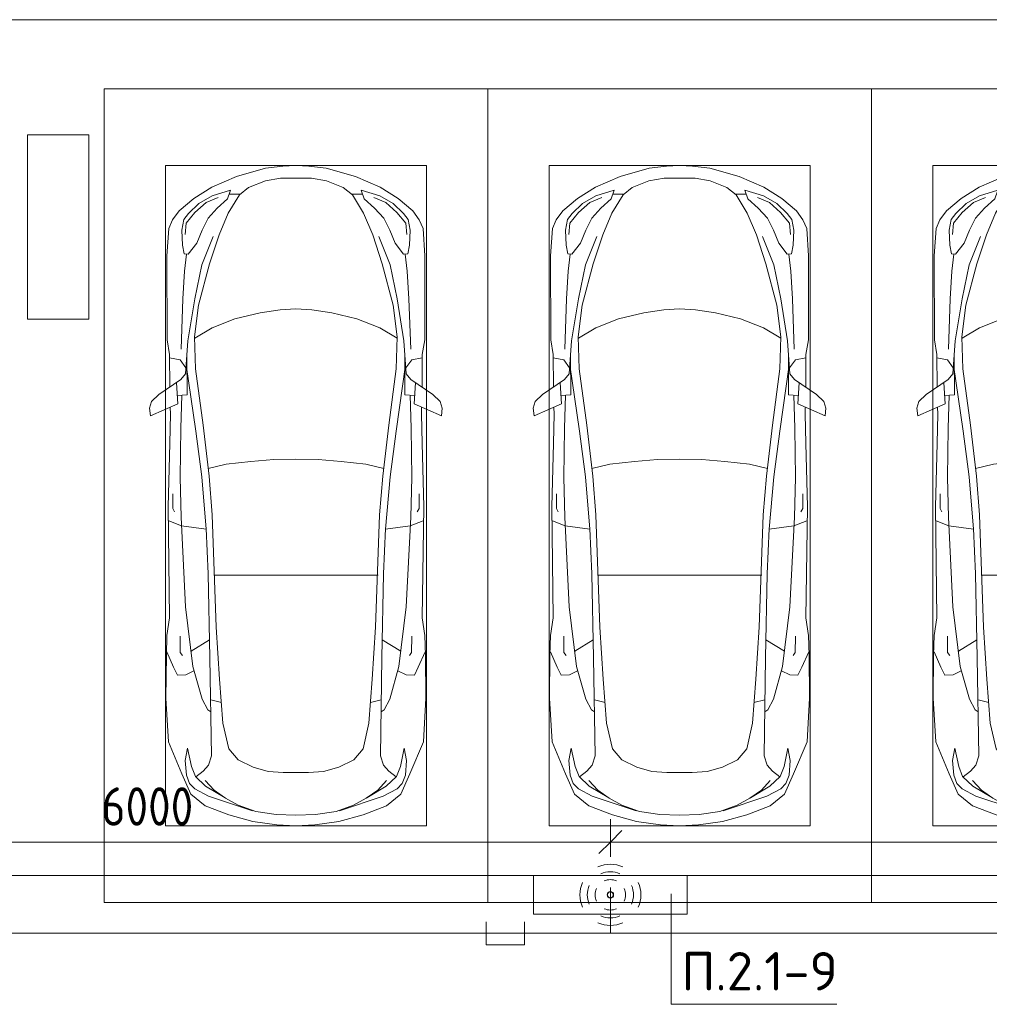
# Model space of a CAD drawing. Header units: millimetres. Extents: x -32229 to 170644, y -13689 to 125138.
# Tile 233 of 256: x 51185 to 57504, y 63687 to 70100. Entities that reach past the tile are written whole.
import ezdxf

# ---------------------------------------------------------------- set-up
doc = ezdxf.new("R2010")
doc.units = ezdxf.units.MM
for name, color, linetype, lineweight in [('A-ANNO-DIMS', 7, 'Continuous', 9), ('A-ANNO-DIMS-200', 7, 'Continuous', 9), ('A-ANNO-NOTE', 7, 'Continuous', 18), ('A-DETL-GENF', 7, 'Continuous', 18), ('A-DETL-THIN', 7, 'Continuous', 9), ('A-FLOR', 7, 'Continuous', 18), ('A-GENM', 7, 'Continuous', 18), ('C-PRKG', 7, 'Continuous', 18), ('G-ANNO-TEXT', 7, 'Continuous', 9), ('S-COLS', 7, 'Continuous', 18)]:
    doc.layers.add(name, color=color, linetype=linetype, lineweight=lineweight)
doc.layers.add('A-DETL', color=7, linetype='Continuous', lineweight=9, true_color=0x00a600)
doc.styles.add('GOST Common_6', font='GOST_Common.ttf', dxfattribs={"width": 0.9, "height": 250})
doc.styles.add('ISOCPEUR', font='isocpeur.ttf', dxfattribs={"height": 250})
doc.dimstyles.new('ГОСТ_2_5_мм2', dxfattribs={"dimscale": 304.8, "dimtxt": 251.428749, "dimasz": 0.492126, "dimexe": 0.492126, "dimexo": 0.656168, "dimgap": 0.098425, "dimtad": 1, "dimdec": 0, "dimdsep": 46, "dimtxsty": 'GOST Common_6', "dimblk1": 'OBLIQUE', "dimblk2": 'OBLIQUE', "dimsah": 1, "dimcen": 0.09, "dimazin": 2, "dimtfac": 1, "dimtdec": 4, "dimtix": 1, "dimtmove": 0, "dimatfit": 3, "dimfxl": 1, "dimtvp": 1, "dimtolj": 1, "dimtzin": 0, "dimarcsym": 2})

# ---------------------------------------------------------------- blocks, each defined once
blk = doc.blocks.new('АР_Машиноместо - 5300x2500_С-V13--01 ЭО')
at = {"layer": 'A-DETL-GENF', "color": 253, "lineweight": 13, "true_color": 0xaaaaaa}
for p, q in [((1165.1, -503.1), (1052.6, -517.5)), ((1250, -500), (1165.1, -503.1)), ((1250, -500), (1334.9, -503.1)), ((1334.9, -503.1), (1447.4, -517.5)), ((861.8, -571.6), (701.8, -640.4)), ((1052.6, -517.5), (861.8, -571.6)), ((1447.4, -517.5), (1638.2, -571.6)), ((1638.2, -571.6), (1798.2, -640.4)), ((701.8, -640.4), (584.4, -714.6)), ((1050.7, -599.4), (941.4, -642.2)), ((1148.8, -583), (1050.7, -599.4)), ((1250, -581.6), (1148.8, -583)), ((1250, -581.6), (1351.2, -583)), ((1351.2, -583), (1449.3, -599.4)), ((1449.3, -599.4), (1558.6, -642.2)), ((1798.2, -640.4), (1915.6, -714.6)), ((703.5, -696.4), (616.5, -746.4)), ((824.6, -660.9), (703.5, -696.4)), ((804.5, -715.7), (824.6, -660.9)), ((881.5, -691.6), (809.1, -809.4)), ((888.4, -685.9), (815.2, -686.6)), ((941.4, -642.2), (881.5, -691.6)), ((1558.6, -642.2), (1618.5, -691.6)), ((1611.6, -685.9), (1684.8, -686.6)), ((1618.5, -691.6), (1690.9, -809.4)), ((1695.5, -715.7), (1675.4, -660.9)), ((1675.4, -660.9), (1796.5, -696.4)), ((1796.5, -696.4), (1883.5, -746.4)), ((584.4, -714.6), (489, -795.6)), ((616.5, -746.4), (550, -812.3)), ((737.5, -778.3), (804.5, -715.7)), ((1762.5, -778.3), (1695.5, -715.7)), ((1883.5, -746.4), (1950, -812.3)), ((1915.6, -714.6), (2011, -795.6)), ((489, -795.6), (445.9, -853.1)), ((550, -812.3), (519.1, -851.5)), ((677.4, -843.7), (737.5, -778.3)), ((809.1, -809.4), (749.2, -950.3)), ((1690.9, -809.4), (1750.8, -950.3)), ((1822.6, -843.7), (1762.5, -778.3)), ((1950, -812.3), (1980.9, -851.5)), ((2011, -795.6), (2054.1, -853.1)), ((445.9, -853.1), (420.9, -910.7)), ((519.1, -851.5), (505.7, -920)), ((639.1, -920), (677.4, -843.7)), ((1860.9, -920), (1822.6, -843.7)), ((1980.9, -851.5), (1994.3, -920)), ((2054.1, -853.1), (2079.1, -910.7)), ((420.9, -910.7), (409.5, -1087)), ((505.7, -920), (510.2, -1018.7)), ((603.4, -1004.8), (639.1, -920)), ((749.2, -950.3), (687.4, -1141)), ((1750.8, -950.3), (1812.6, -1141)), ((1896.6, -1004.8), (1860.9, -920)), ((1994.3, -920), (1989.8, -1018.7)), ((2079.1, -910.7), (2090.5, -1087)), ((510.2, -1018.7), (521.5, -1074.5)), ((548.5, -1076.2), (603.4, -1004.8)), ((1951.5, -1076.2), (1896.6, -1004.8)), ((1989.8, -1018.7), (1978.5, -1074.5)), ((409.5, -1087), (410.6, -1634.2)), ((521.5, -1074.5), (548.5, -1076.2)), ((1978.5, -1074.5), (1951.5, -1076.2)), ((2090.5, -1087), (2089.4, -1634.2)), ((687.4, -1141), (615.4, -1410.3)), ((1812.6, -1141), (1884.6, -1410.3)), ((615.4, -1410.3), (589.4, -1615.5)), ((1884.6, -1410.3), (1910.6, -1615.5)), ((852.8, -1499), (1016.6, -1459.9)), ((1016.6, -1459.9), (1146.9, -1439.4)), ((1146.9, -1439.4), (1250, -1434.1)), ((1353.1, -1439.4), (1250, -1434.1)), ((1483.4, -1459.9), (1353.1, -1439.4)), ((1647.2, -1499), (1483.4, -1459.9)), ((703.6, -1557.1), (852.8, -1499)), ((1796.4, -1557.1), (1647.2, -1499)), ((590.4, -1624.3), (703.6, -1557.1)), ((1909.6, -1624.3), (1796.4, -1557.1)), ((410.6, -1634.2), (426.5, -1730.9)), ((546.5, -1642.6), (530.6, -1857.6)), ((589.4, -1615.5), (595.8, -1824.8)), ((1910.6, -1615.5), (1904.2, -1824.8)), ((1953.5, -1642.6), (1969.4, -1857.6)), ((2089.4, -1634.2), (2073.5, -1730.9)), ((426.5, -1730.9), (427.5, -1943)), ((2073.5, -1730.9), (2072.5, -1943)), ((495, -1765.3), (426.6, -1753.4)), ((533.6, -1816.8), (495, -1765.3)), ((540.9, -1993.7), (539.8, -1733.1)), ((1959.1, -1993.7), (1960.2, -1733.1)), ((1966.4, -1816.8), (2005, -1765.3)), ((2005, -1765.3), (2073.4, -1753.4)), ((530.6, -1857.6), (500.6, -1894.5)), ((597, -2231), (535, -1798.3)), ((595.8, -1824.8), (644.6, -2191.8)), ((1904.2, -1824.8), (1855.4, -2191.8)), ((1903, -2231), (1965, -1798.3)), ((1969.4, -1857.6), (1999.4, -1894.5)), ((500.6, -1894.5), (357.8, -1990.1)), ((479.9, -2052.9), (471, -1914.3)), ((1999.4, -1894.5), (2142.2, -1990.1)), ((2020.1, -2052.9), (2029, -1914.3)), ((309.5, -2036.1), (296.8, -2079.9)), ((357.8, -1990.1), (309.5, -2036.1)), ((540.9, -1993.7), (476.3, -1997.9)), ((505.9, -1996), (500, -2210.1)), ((1959.1, -1993.7), (2023.7, -1997.9)), ((1994.1, -1996), (2000, -2210.1)), ((2142.2, -1990.1), (2190.5, -2036.1)), ((2190.5, -2036.1), (2203.2, -2079.9)), ((296.8, -2079.9), (301.4, -2130.5)), ((301.4, -2130.5), (479.9, -2052.9)), ((432.3, -2119.9), (430.7, -2073.9)), ((2198.6, -2130.5), (2020.1, -2052.9)), ((2067.7, -2119.9), (2069.3, -2073.9)), ((2203.2, -2079.9), (2198.6, -2130.5)), ((428.2, -2308.5), (432.3, -2119.9)), ((2071.8, -2308.5), (2067.7, -2119.9)), ((500, -2210.1), (495.7, -2532.3)), ((636.6, -2526.5), (597, -2231)), ((644.6, -2191.8), (684.2, -2522.3)), ((1855.4, -2191.8), (1815.8, -2522.3)), ((1863.4, -2526.5), (1903, -2231)), ((2000, -2210.1), (2004.3, -2532.3)), ((417.5, -2723), (428.2, -2308.5)), ((2082.5, -2723), (2071.8, -2308.5)), ((495.7, -2532.3), (501.4, -2789.7)), ((636.6, -2526.5), (665.8, -2867.4)), ((684.2, -2522.3), (704.9, -2775.5)), ((1815.8, -2522.3), (1795.1, -2775.5)), ((1863.4, -2526.5), (1834.2, -2867.4)), ((2004.3, -2532.3), (1998.6, -2789.7)), ((447.8, -2638.7), (447.8, -2733.7)), ((2052.2, -2638.7), (2052.2, -2733.7)), ((426.5, -3446.8), (417.5, -2723)), ((447.8, -2733.7), (459.7, -2756.2)), ((2052.2, -2733.7), (2040.3, -2756.2)), ((2073.5, -3446.8), (2082.5, -2723)), ((505.1, -2846.9), (420.9, -2813.3)), ((501.4, -2789.7), (530.9, -3374.8)), ((704.9, -2775.5), (731.2, -3507.6)), ((1795.1, -2775.5), (1768.8, -3507.6)), ((1998.6, -2789.7), (1969.1, -3374.8)), ((1994.9, -2846.9), (2079.1, -2813.3)), ((665.8, -2867.4), (505.1, -2846.9)), ((665.6, -2864.6), (678.7, -3159.5)), ((1834.4, -2864.6), (1821.3, -3159.5)), ((1834.2, -2867.4), (1994.9, -2846.9)), ((678.7, -3159.5), (689.3, -3705.5)), ((1821.3, -3159.5), (1810.7, -3705.5)), ((530.9, -3374.8), (578.7, -3762.9)), ((1969.1, -3374.8), (1921.3, -3762.9)), ((409.5, -3560), (426.5, -3446.8)), ((2090.5, -3560), (2073.5, -3446.8)), ((731.2, -3507.6), (752.2, -3845.6)), ((1768.8, -3507.6), (1747.8, -3845.6)), ((405.6, -3688.5), (409.5, -3560)), ((495.5, -3566.1), (496.8, -3671.6)), ((687.1, -3588.8), (566.5, -3663.9)), ((1812.9, -3588.8), (1933.5, -3663.9)), ((2004.5, -3566.1), (2003.2, -3671.6)), ((2094.4, -3688.5), (2090.5, -3560)), ((403.4, -3968), (405.6, -3688.5)), ((408.2, -3667), (453.1, -3766.3)), ((496.8, -3671.6), (510.1, -3691.5)), ((689.3, -3705.5), (699.7, -4345.5)), ((1810.7, -3705.5), (1800.3, -4345.5)), ((2003.2, -3671.6), (1989.9, -3691.5)), ((2091.8, -3667), (2046.9, -3766.3)), ((2096.6, -3968), (2094.4, -3688.5)), ((453.1, -3766.3), (478.4, -3819.3)), ((578.7, -3762.9), (638.7, -3975.4)), ((1921.3, -3762.9), (1861.3, -3975.4)), ((2046.9, -3766.3), (2021.6, -3819.3)), ((478.4, -3819.3), (532.5, -3818.1)), ((532.5, -3818.1), (585.5, -3790.5)), ((752.2, -3845.6), (774.4, -4132.9)), ((1747.8, -3845.6), (1725.6, -4132.9)), ((1967.5, -3818.1), (1914.5, -3790.5)), ((2021.6, -3819.3), (1967.5, -3818.1)), ((419.6, -4254.2), (403.4, -3968)), ((638.7, -3975.4), (675.2, -4045.5)), ((1861.3, -3975.4), (1824.8, -4045.5)), ((2080.4, -4254.2), (2096.6, -3968)), ((675.2, -4045.5), (694.6, -4057.6)), ((1824.8, -4045.5), (1805.4, -4057.6)), ((774.4, -4132.9), (812.5, -4298.9)), ((1725.6, -4132.9), (1687.5, -4298.9)), ((507.1, -4462.6), (419.6, -4254.2)), ((543.7, -4295.1), (528.4, -4374.7)), ((569.5, -4413.1), (543.7, -4295.1)), ((1930.5, -4413.1), (1956.3, -4295.1)), ((1956.3, -4295.1), (1971.6, -4374.7)), ((1992.9, -4462.6), (2080.4, -4254.2)), ((699.7, -4345.5), (679.6, -4406.3)), ((812.5, -4298.9), (872.7, -4370.2)), ((1687.5, -4298.9), (1627.3, -4370.2)), ((1800.3, -4345.5), (1820.4, -4406.3)), ((528.4, -4374.7), (536.4, -4471.4)), ((594.6, -4479.3), (569.5, -4413.1)), ((679.6, -4406.3), (645, -4445.5)), ((872.7, -4370.2), (970.5, -4419.3)), ((970.5, -4419.3), (1069.6, -4447.3)), ((1529.5, -4419.3), (1430.4, -4447.3)), ((1627.3, -4370.2), (1529.5, -4419.3)), ((1820.4, -4406.3), (1855, -4445.5)), ((1905.4, -4479.3), (1930.5, -4413.1)), ((1971.6, -4374.7), (1963.6, -4471.4)), ((565.9, -4595.1), (507.1, -4462.6)), ((536.4, -4471.4), (557.5, -4525.7)), ((661.8, -4543.1), (594.6, -4479.3)), ((645, -4445.5), (597.3, -4481.4)), ((1069.6, -4447.3), (1167.1, -4453.2)), ((1167.1, -4453.2), (1250, -4453.9)), ((1332.9, -4453.2), (1250, -4453.9)), ((1430.4, -4447.3), (1332.9, -4453.2)), ((1838.2, -4543.1), (1905.4, -4479.3)), ((1855, -4445.5), (1902.7, -4481.4)), ((1934.1, -4595.1), (1992.9, -4462.6)), ((1963.6, -4471.4), (1942.5, -4525.7)), ((557.5, -4525.7), (590.7, -4560.1)), ((717.1, -4568.9), (659.6, -4505.3)), ((788.5, -4617.7), (661.8, -4543.1)), ((1711.5, -4617.7), (1838.2, -4543.1)), ((1782.9, -4568.9), (1840.4, -4505.3)), ((1942.5, -4525.7), (1909.3, -4560.1)), ((659.1, -4669.9), (565.9, -4595.1)), ((590.7, -4560.1), (680.7, -4606.5)), ((680.7, -4606.5), (967, -4703.6)), ((791.3, -4619.7), (717.1, -4568.9)), ((1819.3, -4606.5), (1533, -4703.6)), ((1708.7, -4619.7), (1782.9, -4568.9)), ((1909.3, -4560.1), (1819.3, -4606.5)), ((1840.9, -4669.9), (1934.1, -4595.1)), ((812.7, -4729.4), (659.1, -4669.9)), ((873.9, -4665.1), (791.3, -4619.7)), ((988.2, -4706.7), (873.9, -4665.1)), ((1511.8, -4706.7), (1626.1, -4665.1)), ((1626.1, -4665.1), (1708.7, -4619.7)), ((1687.3, -4729.4), (1840.9, -4669.9)), ((970.2, -4771.8), (812.7, -4729.4)), ((1122.2, -4726.4), (988.2, -4706.7)), ((1250, -4731.7), (1122.2, -4726.4)), ((1250, -4731.7), (1377.8, -4726.4)), ((1377.8, -4726.4), (1511.8, -4706.7)), ((1529.8, -4771.8), (1687.3, -4729.4)), ((1126.4, -4794.1), (970.2, -4771.8)), ((1250, -4800), (1126.4, -4794.1)), ((1250, -4800), (1373.6, -4794.1)), ((1373.6, -4794.1), (1529.8, -4771.8))]:
    blk.add_line(p, q, dxfattribs=at)
at = {"layer": 'A-DETL-GENF', "color": 254, "lineweight": 13, "true_color": 0xd4d4d4}
for p, q in [((664.7, -739.9), (591.7, -805)), ((742.6, -707.8), (664.7, -739.9)), ((1757.4, -707.8), (1835.3, -739.9)), ((1835.3, -739.9), (1908.3, -805)), ((591.7, -805), (534.5, -874.4)), ((1908.3, -805), (1965.5, -874.4)), ((534.5, -874.4), (528.1, -949.5)), ((1965.5, -874.4), (1971.9, -949.5)), ((710.2, -962.8), (636.7, -1146)), ((1789.8, -962.8), (1863.3, -1146)), ((537.4, -1076.1), (524.9, -1188.6)), ((1962.6, -1076.1), (1975.1, -1188.6)), ((636.7, -1146), (590.3, -1367.8)), ((1863.3, -1146), (1909.7, -1367.8)), ((524.9, -1188.6), (513.9, -1368.9)), ((1975.1, -1188.6), (1986.1, -1368.9)), ((513.9, -1368.9), (502.3, -1696.3)), ((590.3, -1367.8), (546.5, -1642.6)), ((1909.7, -1367.8), (1953.5, -1642.6)), ((1986.1, -1368.9), (1997.7, -1696.3)), ((794.6, -2446), (955.7, -2426.8)), ((955.7, -2426.8), (1105.5, -2413.7)), ((1105.5, -2413.7), (1250, -2412.9)), ((1394.5, -2413.7), (1250, -2412.9)), ((1544.3, -2426.8), (1394.5, -2413.7)), ((1705.4, -2446), (1544.3, -2426.8)), ((677.9, -2473), (794.6, -2446)), ((1822.1, -2473), (1705.4, -2446)), ((715.1, -3168.3), (1250, -3167.3)), ((1784.9, -3168.3), (1250, -3167.3)), ((694.6, -3980.4), (765.1, -3996.8)), ((1805.4, -3980.4), (1734.9, -3996.8))]:
    blk.add_line(p, q, dxfattribs=at)
at = {"layer": 'C-PRKG', "color": 253, "lineweight": 13, "true_color": 0xaaaaaa}
for p, q in [((2500, 0), (0, 0)), ((0, 0), (0, -5300)), ((2500, 0), (2500, -5300)), ((400, -500), (400, -4800)), ((400, -500), (2100, -500)), ((2100, -500), (2100, -4800)), ((400, -4800), (2100, -4800)), ((2500, -5300), (0, -5300))]:
    blk.add_line(p, q, dxfattribs=at)
blk = doc.blocks.new('АР_Машиноместо - 5300x2500_С-V11--01 ЭО')
at = {"layer": 'A-DETL-GENF', "color": 253, "lineweight": 13, "true_color": 0xaaaaaa}
for p, q in [((970.2, 4771.8), (812.7, 4729.4)), ((1126.4, 4794.1), (970.2, 4771.8)), ((1250, 4800), (1126.4, 4794.1)), ((1250, 4800), (1373.6, 4794.1)), ((1373.6, 4794.1), (1529.8, 4771.8)), ((1529.8, 4771.8), (1687.3, 4729.4)), ((812.7, 4729.4), (659.1, 4669.9)), ((680.7, 4606.5), (967, 4703.6)), ((988.2, 4706.7), (873.9, 4665.1)), ((1122.2, 4726.4), (988.2, 4706.7)), ((1250, 4731.7), (1122.2, 4726.4)), ((1250, 4731.7), (1377.8, 4726.4)), ((1377.8, 4726.4), (1511.8, 4706.7)), ((1511.8, 4706.7), (1626.1, 4665.1)), ((1819.3, 4606.5), (1533, 4703.6)), ((1687.3, 4729.4), (1840.9, 4669.9)), ((659.1, 4669.9), (565.9, 4595.1)), ((788.5, 4617.7), (661.8, 4543.1)), ((791.3, 4619.7), (717.1, 4568.9)), ((873.9, 4665.1), (791.3, 4619.7)), ((1626.1, 4665.1), (1708.7, 4619.7)), ((1708.7, 4619.7), (1782.9, 4568.9)), ((1711.5, 4617.7), (1838.2, 4543.1)), ((1840.9, 4669.9), (1934.1, 4595.1)), ((565.9, 4595.1), (507.1, 4462.6)), ((557.5, 4525.7), (590.7, 4560.1)), ((590.7, 4560.1), (680.7, 4606.5)), ((717.1, 4568.9), (659.6, 4505.3)), ((1782.9, 4568.9), (1840.4, 4505.3)), ((1909.3, 4560.1), (1819.3, 4606.5)), ((1942.5, 4525.7), (1909.3, 4560.1)), ((1934.1, 4595.1), (1992.9, 4462.6)), ((536.4, 4471.4), (557.5, 4525.7)), ((661.8, 4543.1), (594.6, 4479.3)), ((1838.2, 4543.1), (1905.4, 4479.3)), ((1963.6, 4471.4), (1942.5, 4525.7)), ((507.1, 4462.6), (419.6, 4254.2)), ((528.4, 4374.7), (536.4, 4471.4)), ((594.6, 4479.3), (569.5, 4413.1)), ((645, 4445.5), (597.3, 4481.4)), ((679.6, 4406.3), (645, 4445.5)), ((970.5, 4419.3), (1069.6, 4447.3)), ((1069.6, 4447.3), (1167.1, 4453.2)), ((1167.1, 4453.2), (1250, 4453.9)), ((1332.9, 4453.2), (1250, 4453.9)), ((1430.4, 4447.3), (1332.9, 4453.2)), ((1529.5, 4419.3), (1430.4, 4447.3)), ((1820.4, 4406.3), (1855, 4445.5)), ((1855, 4445.5), (1902.7, 4481.4)), ((1905.4, 4479.3), (1930.5, 4413.1)), ((1971.6, 4374.7), (1963.6, 4471.4)), ((1992.9, 4462.6), (2080.4, 4254.2)), ((543.7, 4295.1), (528.4, 4374.7)), ((569.5, 4413.1), (543.7, 4295.1)), ((699.7, 4345.5), (679.6, 4406.3)), ((812.5, 4298.9), (872.7, 4370.2)), ((872.7, 4370.2), (970.5, 4419.3)), ((1627.3, 4370.2), (1529.5, 4419.3)), ((1687.5, 4298.9), (1627.3, 4370.2)), ((1800.3, 4345.5), (1820.4, 4406.3)), ((1930.5, 4413.1), (1956.3, 4295.1)), ((1956.3, 4295.1), (1971.6, 4374.7)), ((689.3, 3705.5), (699.7, 4345.5)), ((774.4, 4132.9), (812.5, 4298.9)), ((1725.6, 4132.9), (1687.5, 4298.9)), ((1810.7, 3705.5), (1800.3, 4345.5)), ((419.6, 4254.2), (403.4, 3968)), ((2080.4, 4254.2), (2096.6, 3968)), ((752.2, 3845.6), (774.4, 4132.9)), ((1747.8, 3845.6), (1725.6, 4132.9)), ((638.7, 3975.4), (675.2, 4045.5)), ((675.2, 4045.5), (694.6, 4057.6)), ((1824.8, 4045.5), (1805.4, 4057.6)), ((1861.3, 3975.4), (1824.8, 4045.5)), ((403.4, 3968), (405.6, 3688.5)), ((578.7, 3762.9), (638.7, 3975.4)), ((1921.3, 3762.9), (1861.3, 3975.4)), ((2096.6, 3968), (2094.4, 3688.5)), ((453.1, 3766.3), (478.4, 3819.3)), ((478.4, 3819.3), (532.5, 3818.1)), ((532.5, 3818.1), (585.5, 3790.5)), ((731.2, 3507.6), (752.2, 3845.6)), ((1768.8, 3507.6), (1747.8, 3845.6)), ((1967.5, 3818.1), (1914.5, 3790.5)), ((2021.6, 3819.3), (1967.5, 3818.1)), ((2046.9, 3766.3), (2021.6, 3819.3)), ((408.2, 3667), (453.1, 3766.3)), ((530.9, 3374.8), (578.7, 3762.9)), ((1969.1, 3374.8), (1921.3, 3762.9)), ((2091.8, 3667), (2046.9, 3766.3)), ((405.6, 3688.5), (409.5, 3560)), ((495.5, 3566.1), (496.8, 3671.6)), ((496.8, 3671.6), (510.1, 3691.5)), ((687.1, 3588.8), (566.5, 3663.9)), ((678.7, 3159.5), (689.3, 3705.5)), ((1821.3, 3159.5), (1810.7, 3705.5)), ((1812.9, 3588.8), (1933.5, 3663.9)), ((2003.2, 3671.6), (1989.9, 3691.5)), ((2004.5, 3566.1), (2003.2, 3671.6)), ((2094.4, 3688.5), (2090.5, 3560)), ((409.5, 3560), (426.5, 3446.8)), ((2090.5, 3560), (2073.5, 3446.8)), ((704.9, 2775.5), (731.2, 3507.6)), ((1795.1, 2775.5), (1768.8, 3507.6)), ((426.5, 3446.8), (417.5, 2723)), ((2073.5, 3446.8), (2082.5, 2723)), ((501.4, 2789.7), (530.9, 3374.8)), ((1998.6, 2789.7), (1969.1, 3374.8)), ((665.6, 2864.6), (678.7, 3159.5)), ((1834.4, 2864.6), (1821.3, 3159.5)), ((505.1, 2846.9), (420.9, 2813.3)), ((665.8, 2867.4), (505.1, 2846.9)), ((636.6, 2526.5), (665.8, 2867.4)), ((1834.2, 2867.4), (1994.9, 2846.9)), ((1863.4, 2526.5), (1834.2, 2867.4)), ((1994.9, 2846.9), (2079.1, 2813.3)), ((495.7, 2532.3), (501.4, 2789.7)), ((684.2, 2522.3), (704.9, 2775.5)), ((1815.8, 2522.3), (1795.1, 2775.5)), ((2004.3, 2532.3), (1998.6, 2789.7)), ((417.5, 2723), (428.2, 2308.5)), ((447.8, 2733.7), (459.7, 2756.2)), ((447.8, 2638.7), (447.8, 2733.7)), ((2052.2, 2733.7), (2040.3, 2756.2)), ((2052.2, 2638.7), (2052.2, 2733.7)), ((2082.5, 2723), (2071.8, 2308.5)), ((500, 2210.1), (495.7, 2532.3)), ((636.6, 2526.5), (597, 2231)), ((644.6, 2191.8), (684.2, 2522.3)), ((1855.4, 2191.8), (1815.8, 2522.3)), ((1863.4, 2526.5), (1903, 2231)), ((2000, 2210.1), (2004.3, 2532.3)), ((428.2, 2308.5), (432.3, 2119.9)), ((2071.8, 2308.5), (2067.7, 2119.9)), ((505.9, 1996), (500, 2210.1)), ((597, 2231), (535, 1798.3)), ((595.8, 1824.8), (644.6, 2191.8)), ((1904.2, 1824.8), (1855.4, 2191.8)), ((1903, 2231), (1965, 1798.3)), ((1994.1, 1996), (2000, 2210.1)), ((296.8, 2079.9), (301.4, 2130.5)), ((301.4, 2130.5), (479.9, 2052.9)), ((432.3, 2119.9), (430.7, 2073.9)), ((2198.6, 2130.5), (2020.1, 2052.9)), ((2067.7, 2119.9), (2069.3, 2073.9)), ((2203.2, 2079.9), (2198.6, 2130.5)), ((309.5, 2036.1), (296.8, 2079.9)), ((479.9, 2052.9), (471, 1914.3)), ((2020.1, 2052.9), (2029, 1914.3)), ((2190.5, 2036.1), (2203.2, 2079.9)), ((357.8, 1990.1), (309.5, 2036.1)), ((500.6, 1894.5), (357.8, 1990.1)), ((540.9, 1993.7), (476.3, 1997.9)), ((540.9, 1993.7), (539.8, 1733.1)), ((1959.1, 1993.7), (2023.7, 1997.9)), ((1959.1, 1993.7), (1960.2, 1733.1)), ((1999.4, 1894.5), (2142.2, 1990.1)), ((2142.2, 1990.1), (2190.5, 2036.1)), ((426.5, 1730.9), (427.5, 1943)), ((2073.5, 1730.9), (2072.5, 1943)), ((530.6, 1857.6), (500.6, 1894.5)), ((1969.4, 1857.6), (1999.4, 1894.5)), ((533.6, 1816.8), (495, 1765.3)), ((546.5, 1642.6), (530.6, 1857.6)), ((589.4, 1615.5), (595.8, 1824.8)), ((1910.6, 1615.5), (1904.2, 1824.8)), ((1953.5, 1642.6), (1969.4, 1857.6)), ((1966.4, 1816.8), (2005, 1765.3)), ((495, 1765.3), (426.6, 1753.4)), ((2005, 1765.3), (2073.4, 1753.4)), ((410.6, 1634.2), (426.5, 1730.9)), ((2089.4, 1634.2), (2073.5, 1730.9)), ((409.5, 1087), (410.6, 1634.2)), ((615.4, 1410.3), (589.4, 1615.5)), ((590.4, 1624.3), (703.6, 1557.1)), ((1909.6, 1624.3), (1796.4, 1557.1)), ((1884.6, 1410.3), (1910.6, 1615.5)), ((2090.5, 1087), (2089.4, 1634.2)), ((703.6, 1557.1), (852.8, 1499)), ((1796.4, 1557.1), (1647.2, 1499)), ((852.8, 1499), (1016.6, 1459.9)), ((1647.2, 1499), (1483.4, 1459.9)), ((1016.6, 1459.9), (1146.9, 1439.4)), ((1146.9, 1439.4), (1250, 1434.1)), ((1353.1, 1439.4), (1250, 1434.1)), ((1483.4, 1459.9), (1353.1, 1439.4)), ((687.4, 1141), (615.4, 1410.3)), ((1812.6, 1141), (1884.6, 1410.3)), ((749.2, 950.3), (687.4, 1141)), ((1750.8, 950.3), (1812.6, 1141)), ((420.9, 910.7), (409.5, 1087)), ((510.2, 1018.7), (521.5, 1074.5)), ((521.5, 1074.5), (548.5, 1076.2)), ((548.5, 1076.2), (603.4, 1004.8)), ((1951.5, 1076.2), (1896.6, 1004.8)), ((1978.5, 1074.5), (1951.5, 1076.2)), ((1989.8, 1018.7), (1978.5, 1074.5)), ((2079.1, 910.7), (2090.5, 1087)), ((505.7, 920), (510.2, 1018.7)), ((603.4, 1004.8), (639.1, 920)), ((1896.6, 1004.8), (1860.9, 920)), ((1994.3, 920), (1989.8, 1018.7)), ((445.9, 853.1), (420.9, 910.7)), ((519.1, 851.5), (505.7, 920)), ((639.1, 920), (677.4, 843.7)), ((809.1, 809.4), (749.2, 950.3)), ((1690.9, 809.4), (1750.8, 950.3)), ((1860.9, 920), (1822.6, 843.7)), ((1980.9, 851.5), (1994.3, 920)), ((2054.1, 853.1), (2079.1, 910.7)), ((489, 795.6), (445.9, 853.1)), ((550, 812.3), (519.1, 851.5)), ((677.4, 843.7), (737.5, 778.3)), ((1822.6, 843.7), (1762.5, 778.3)), ((1950, 812.3), (1980.9, 851.5)), ((2011, 795.6), (2054.1, 853.1)), ((584.4, 714.6), (489, 795.6)), ((616.5, 746.4), (550, 812.3)), ((737.5, 778.3), (804.5, 715.7)), ((881.5, 691.6), (809.1, 809.4)), ((1618.5, 691.6), (1690.9, 809.4)), ((1762.5, 778.3), (1695.5, 715.7)), ((1883.5, 746.4), (1950, 812.3)), ((1915.6, 714.6), (2011, 795.6)), ((701.8, 640.4), (584.4, 714.6)), ((703.5, 696.4), (616.5, 746.4)), ((804.5, 715.7), (824.6, 660.9)), ((1695.5, 715.7), (1675.4, 660.9)), ((1796.5, 696.4), (1883.5, 746.4)), ((1798.2, 640.4), (1915.6, 714.6)), ((824.6, 660.9), (703.5, 696.4)), ((888.4, 685.9), (815.2, 686.6)), ((941.4, 642.2), (881.5, 691.6)), ((1050.7, 599.4), (941.4, 642.2)), ((1449.3, 599.4), (1558.6, 642.2)), ((1558.6, 642.2), (1618.5, 691.6)), ((1611.6, 685.9), (1684.8, 686.6)), ((1675.4, 660.9), (1796.5, 696.4)), ((861.8, 571.6), (701.8, 640.4)), ((1148.8, 583), (1050.7, 599.4)), ((1250, 581.6), (1148.8, 583)), ((1250, 581.6), (1351.2, 583)), ((1351.2, 583), (1449.3, 599.4)), ((1638.2, 571.6), (1798.2, 640.4)), ((1052.6, 517.5), (861.8, 571.6)), ((1165.1, 503.1), (1052.6, 517.5)), ((1334.9, 503.1), (1447.4, 517.5)), ((1447.4, 517.5), (1638.2, 571.6)), ((1250, 500), (1165.1, 503.1)), ((1250, 500), (1334.9, 503.1))]:
    blk.add_line(p, q, dxfattribs=at)
at = {"layer": 'A-DETL-GENF', "color": 254, "lineweight": 13, "true_color": 0xd4d4d4}
for p, q in [((694.6, 3980.4), (765.1, 3996.8)), ((1805.4, 3980.4), (1734.9, 3996.8)), ((715.1, 3168.3), (1250, 3167.3)), ((1784.9, 3168.3), (1250, 3167.3)), ((677.9, 2473), (794.6, 2446)), ((794.6, 2446), (955.7, 2426.8)), ((1705.4, 2446), (1544.3, 2426.8)), ((1822.1, 2473), (1705.4, 2446)), ((955.7, 2426.8), (1105.5, 2413.7)), ((1105.5, 2413.7), (1250, 2412.9)), ((1394.5, 2413.7), (1250, 2412.9)), ((1544.3, 2426.8), (1394.5, 2413.7)), ((513.9, 1368.9), (502.3, 1696.3)), ((1986.1, 1368.9), (1997.7, 1696.3)), ((590.3, 1367.8), (546.5, 1642.6)), ((1909.7, 1367.8), (1953.5, 1642.6)), ((524.9, 1188.6), (513.9, 1368.9)), ((636.7, 1146), (590.3, 1367.8)), ((1863.3, 1146), (1909.7, 1367.8)), ((1975.1, 1188.6), (1986.1, 1368.9)), ((537.4, 1076.1), (524.9, 1188.6)), ((1962.6, 1076.1), (1975.1, 1188.6)), ((710.2, 962.8), (636.7, 1146)), ((1789.8, 962.8), (1863.3, 1146)), ((534.5, 874.4), (528.1, 949.5)), ((1965.5, 874.4), (1971.9, 949.5)), ((591.7, 805), (534.5, 874.4)), ((1908.3, 805), (1965.5, 874.4)), ((664.7, 739.9), (591.7, 805)), ((1835.3, 739.9), (1908.3, 805)), ((742.6, 707.8), (664.7, 739.9)), ((1757.4, 707.8), (1835.3, 739.9))]:
    blk.add_line(p, q, dxfattribs=at)
at = {"layer": 'C-PRKG', "color": 253, "lineweight": 13, "true_color": 0xaaaaaa}
for p, q in [((2500, 5300), (0, 5300)), ((0, 0), (0, 5300)), ((2500, 0), (2500, 5300)), ((400, 4800), (2100, 4800)), ((400, 500), (400, 4800)), ((2100, 500), (2100, 4800)), ((400, 500), (2100, 500)), ((2500, 0), (0, 0))]:
    blk.add_line(p, q, dxfattribs=at)
blk = doc.blocks.new('АР_Машиноместо - 5300x2500_С-V45--01 ЭО')
at = {"layer": 'A-DETL-GENF', "color": 253, "lineweight": 13, "true_color": 0xaaaaaa}
for p, q in [((970.2, 4771.8), (812.7, 4729.4)), ((1126.4, 4794.1), (970.2, 4771.8)), ((1250, 4800), (1126.4, 4794.1)), ((1250, 4800), (1373.6, 4794.1)), ((1373.6, 4794.1), (1529.8, 4771.8)), ((1529.8, 4771.8), (1687.3, 4729.4)), ((812.7, 4729.4), (659.1, 4669.9)), ((680.7, 4606.5), (967, 4703.6)), ((988.2, 4706.7), (873.9, 4665.1)), ((1122.2, 4726.4), (988.2, 4706.7)), ((1250, 4731.7), (1122.2, 4726.4)), ((1250, 4731.7), (1377.8, 4726.4)), ((1377.8, 4726.4), (1511.8, 4706.7)), ((1511.8, 4706.7), (1626.1, 4665.1)), ((1819.3, 4606.5), (1533, 4703.6)), ((1687.3, 4729.4), (1840.9, 4669.9)), ((659.1, 4669.9), (565.9, 4595.1)), ((788.5, 4617.7), (661.8, 4543.1)), ((791.3, 4619.7), (717.1, 4568.9)), ((873.9, 4665.1), (791.3, 4619.7)), ((1626.1, 4665.1), (1708.7, 4619.7)), ((1708.7, 4619.7), (1782.9, 4568.9)), ((1711.5, 4617.7), (1838.2, 4543.1)), ((1840.9, 4669.9), (1934.1, 4595.1)), ((565.9, 4595.1), (507.1, 4462.6)), ((557.5, 4525.7), (590.7, 4560.1)), ((590.7, 4560.1), (680.7, 4606.5)), ((717.1, 4568.9), (659.6, 4505.3)), ((1782.9, 4568.9), (1840.4, 4505.3)), ((1909.3, 4560.1), (1819.3, 4606.5)), ((1942.5, 4525.7), (1909.3, 4560.1)), ((1934.1, 4595.1), (1992.9, 4462.6)), ((536.4, 4471.4), (557.5, 4525.7)), ((661.8, 4543.1), (594.6, 4479.3)), ((1838.2, 4543.1), (1905.4, 4479.3)), ((1963.6, 4471.4), (1942.5, 4525.7)), ((507.1, 4462.6), (419.6, 4254.2)), ((528.4, 4374.7), (536.4, 4471.4)), ((594.6, 4479.3), (569.5, 4413.1)), ((645, 4445.5), (597.3, 4481.4)), ((679.6, 4406.3), (645, 4445.5)), ((970.5, 4419.3), (1069.6, 4447.3)), ((1069.6, 4447.3), (1167.1, 4453.2)), ((1167.1, 4453.2), (1250, 4453.9)), ((1332.9, 4453.2), (1250, 4453.9)), ((1430.4, 4447.3), (1332.9, 4453.2)), ((1529.5, 4419.3), (1430.4, 4447.3)), ((1820.4, 4406.3), (1855, 4445.5)), ((1855, 4445.5), (1902.7, 4481.4)), ((1905.4, 4479.3), (1930.5, 4413.1)), ((1971.6, 4374.7), (1963.6, 4471.4)), ((1992.9, 4462.6), (2080.4, 4254.2)), ((543.7, 4295.1), (528.4, 4374.7)), ((569.5, 4413.1), (543.7, 4295.1)), ((699.7, 4345.5), (679.6, 4406.3)), ((812.5, 4298.9), (872.7, 4370.2)), ((872.7, 4370.2), (970.5, 4419.3)), ((1627.3, 4370.2), (1529.5, 4419.3)), ((1687.5, 4298.9), (1627.3, 4370.2)), ((1800.3, 4345.5), (1820.4, 4406.3)), ((1930.5, 4413.1), (1956.3, 4295.1)), ((1956.3, 4295.1), (1971.6, 4374.7)), ((689.3, 3705.5), (699.7, 4345.5)), ((774.4, 4132.9), (812.5, 4298.9)), ((1725.6, 4132.9), (1687.5, 4298.9)), ((1810.7, 3705.5), (1800.3, 4345.5)), ((419.6, 4254.2), (403.4, 3968)), ((2080.4, 4254.2), (2096.6, 3968)), ((752.2, 3845.6), (774.4, 4132.9)), ((1747.8, 3845.6), (1725.6, 4132.9)), ((638.7, 3975.4), (675.2, 4045.5)), ((675.2, 4045.5), (694.6, 4057.6)), ((1824.8, 4045.5), (1805.4, 4057.6)), ((1861.3, 3975.4), (1824.8, 4045.5)), ((403.4, 3968), (405.6, 3688.5)), ((578.7, 3762.9), (638.7, 3975.4)), ((1921.3, 3762.9), (1861.3, 3975.4)), ((2096.6, 3968), (2094.4, 3688.5)), ((453.1, 3766.3), (478.4, 3819.3)), ((478.4, 3819.3), (532.5, 3818.1)), ((532.5, 3818.1), (585.5, 3790.5)), ((731.2, 3507.6), (752.2, 3845.6)), ((1768.8, 3507.6), (1747.8, 3845.6)), ((1967.5, 3818.1), (1914.5, 3790.5)), ((2021.6, 3819.3), (1967.5, 3818.1)), ((2046.9, 3766.3), (2021.6, 3819.3)), ((408.2, 3667), (453.1, 3766.3)), ((530.9, 3374.8), (578.7, 3762.9)), ((1969.1, 3374.8), (1921.3, 3762.9)), ((2091.8, 3667), (2046.9, 3766.3)), ((405.6, 3688.5), (409.5, 3560)), ((495.5, 3566.1), (496.8, 3671.6)), ((496.8, 3671.6), (510.1, 3691.5)), ((687.1, 3588.8), (566.5, 3663.9)), ((678.7, 3159.5), (689.3, 3705.5)), ((1821.3, 3159.5), (1810.7, 3705.5)), ((1812.9, 3588.8), (1933.5, 3663.9)), ((2003.2, 3671.6), (1989.9, 3691.5)), ((2004.5, 3566.1), (2003.2, 3671.6)), ((2094.4, 3688.5), (2090.5, 3560)), ((409.5, 3560), (426.5, 3446.8)), ((2090.5, 3560), (2073.5, 3446.8)), ((704.9, 2775.5), (731.2, 3507.6)), ((1795.1, 2775.5), (1768.8, 3507.6)), ((426.5, 3446.8), (417.5, 2723)), ((2073.5, 3446.8), (2082.5, 2723)), ((501.4, 2789.7), (530.9, 3374.8)), ((1998.6, 2789.7), (1969.1, 3374.8)), ((665.6, 2864.6), (678.7, 3159.5)), ((1834.4, 2864.6), (1821.3, 3159.5)), ((505.1, 2846.9), (420.9, 2813.3)), ((665.8, 2867.4), (505.1, 2846.9)), ((636.6, 2526.5), (665.8, 2867.4)), ((1834.2, 2867.4), (1994.9, 2846.9)), ((1863.4, 2526.5), (1834.2, 2867.4)), ((1994.9, 2846.9), (2079.1, 2813.3)), ((495.7, 2532.3), (501.4, 2789.7)), ((684.2, 2522.3), (704.9, 2775.5)), ((1815.8, 2522.3), (1795.1, 2775.5)), ((2004.3, 2532.3), (1998.6, 2789.7)), ((417.5, 2723), (428.2, 2308.5)), ((447.8, 2733.7), (459.7, 2756.2)), ((447.8, 2638.7), (447.8, 2733.7)), ((2052.2, 2733.7), (2040.3, 2756.2)), ((2052.2, 2638.7), (2052.2, 2733.7)), ((2082.5, 2723), (2071.8, 2308.5)), ((500, 2210.1), (495.7, 2532.3)), ((636.6, 2526.5), (597, 2231)), ((644.6, 2191.8), (684.2, 2522.3)), ((1855.4, 2191.8), (1815.8, 2522.3)), ((1863.4, 2526.5), (1903, 2231)), ((2000, 2210.1), (2004.3, 2532.3)), ((428.2, 2308.5), (432.3, 2119.9)), ((2071.8, 2308.5), (2067.7, 2119.9)), ((505.9, 1996), (500, 2210.1)), ((597, 2231), (535, 1798.3)), ((595.8, 1824.8), (644.6, 2191.8)), ((1904.2, 1824.8), (1855.4, 2191.8)), ((1903, 2231), (1965, 1798.3)), ((1994.1, 1996), (2000, 2210.1)), ((296.8, 2079.9), (301.4, 2130.5)), ((301.4, 2130.5), (479.9, 2052.9)), ((432.3, 2119.9), (430.7, 2073.9)), ((2198.6, 2130.5), (2020.1, 2052.9)), ((2067.7, 2119.9), (2069.3, 2073.9)), ((2203.2, 2079.9), (2198.6, 2130.5)), ((309.5, 2036.1), (296.8, 2079.9)), ((479.9, 2052.9), (471, 1914.3)), ((2020.1, 2052.9), (2029, 1914.3)), ((2190.5, 2036.1), (2203.2, 2079.9)), ((357.8, 1990.1), (309.5, 2036.1)), ((500.6, 1894.5), (357.8, 1990.1)), ((540.9, 1993.7), (476.3, 1997.9)), ((540.9, 1993.7), (539.8, 1733.1)), ((1959.1, 1993.7), (2023.7, 1997.9)), ((1959.1, 1993.7), (1960.2, 1733.1)), ((1999.4, 1894.5), (2142.2, 1990.1)), ((2142.2, 1990.1), (2190.5, 2036.1)), ((426.5, 1730.9), (427.5, 1943)), ((2073.5, 1730.9), (2072.5, 1943)), ((530.6, 1857.6), (500.6, 1894.5)), ((1969.4, 1857.6), (1999.4, 1894.5)), ((533.6, 1816.8), (495, 1765.3)), ((546.5, 1642.6), (530.6, 1857.6)), ((589.4, 1615.5), (595.8, 1824.8)), ((1910.6, 1615.5), (1904.2, 1824.8)), ((1953.5, 1642.6), (1969.4, 1857.6)), ((1966.4, 1816.8), (2005, 1765.3)), ((495, 1765.3), (426.6, 1753.4)), ((2005, 1765.3), (2073.4, 1753.4)), ((410.6, 1634.2), (426.5, 1730.9)), ((2089.4, 1634.2), (2073.5, 1730.9)), ((409.5, 1087), (410.6, 1634.2)), ((615.4, 1410.3), (589.4, 1615.5)), ((590.4, 1624.3), (703.6, 1557.1)), ((1909.6, 1624.3), (1796.4, 1557.1)), ((1884.6, 1410.3), (1910.6, 1615.5)), ((2090.5, 1087), (2089.4, 1634.2)), ((703.6, 1557.1), (852.8, 1499)), ((1796.4, 1557.1), (1647.2, 1499)), ((852.8, 1499), (1016.6, 1459.9)), ((1647.2, 1499), (1483.4, 1459.9)), ((1016.6, 1459.9), (1146.9, 1439.4)), ((1146.9, 1439.4), (1250, 1434.1)), ((1353.1, 1439.4), (1250, 1434.1)), ((1483.4, 1459.9), (1353.1, 1439.4)), ((687.4, 1141), (615.4, 1410.3)), ((1812.6, 1141), (1884.6, 1410.3)), ((749.2, 950.3), (687.4, 1141)), ((1750.8, 950.3), (1812.6, 1141)), ((420.9, 910.7), (409.5, 1087)), ((510.2, 1018.7), (521.5, 1074.5)), ((521.5, 1074.5), (548.5, 1076.2)), ((548.5, 1076.2), (603.4, 1004.8)), ((1951.5, 1076.2), (1896.6, 1004.8)), ((1978.5, 1074.5), (1951.5, 1076.2)), ((1989.8, 1018.7), (1978.5, 1074.5)), ((2079.1, 910.7), (2090.5, 1087)), ((505.7, 920), (510.2, 1018.7)), ((603.4, 1004.8), (639.1, 920)), ((1896.6, 1004.8), (1860.9, 920)), ((1994.3, 920), (1989.8, 1018.7)), ((445.9, 853.1), (420.9, 910.7)), ((519.1, 851.5), (505.7, 920)), ((639.1, 920), (677.4, 843.7)), ((809.1, 809.4), (749.2, 950.3)), ((1690.9, 809.4), (1750.8, 950.3)), ((1860.9, 920), (1822.6, 843.7)), ((1980.9, 851.5), (1994.3, 920)), ((2054.1, 853.1), (2079.1, 910.7)), ((489, 795.6), (445.9, 853.1)), ((550, 812.3), (519.1, 851.5)), ((677.4, 843.7), (737.5, 778.3)), ((1822.6, 843.7), (1762.5, 778.3)), ((1950, 812.3), (1980.9, 851.5)), ((2011, 795.6), (2054.1, 853.1)), ((584.4, 714.6), (489, 795.6)), ((616.5, 746.4), (550, 812.3)), ((737.5, 778.3), (804.5, 715.7)), ((881.5, 691.6), (809.1, 809.4)), ((1618.5, 691.6), (1690.9, 809.4)), ((1762.5, 778.3), (1695.5, 715.7)), ((1883.5, 746.4), (1950, 812.3)), ((1915.6, 714.6), (2011, 795.6)), ((701.8, 640.4), (584.4, 714.6)), ((703.5, 696.4), (616.5, 746.4)), ((804.5, 715.7), (824.6, 660.9)), ((1695.5, 715.7), (1675.4, 660.9)), ((1796.5, 696.4), (1883.5, 746.4)), ((1798.2, 640.4), (1915.6, 714.6)), ((824.6, 660.9), (703.5, 696.4)), ((888.4, 685.9), (815.2, 686.6)), ((941.4, 642.2), (881.5, 691.6)), ((1050.7, 599.4), (941.4, 642.2)), ((1449.3, 599.4), (1558.6, 642.2)), ((1558.6, 642.2), (1618.5, 691.6)), ((1611.6, 685.9), (1684.8, 686.6)), ((1675.4, 660.9), (1796.5, 696.4)), ((861.8, 571.6), (701.8, 640.4)), ((1148.8, 583), (1050.7, 599.4)), ((1250, 581.6), (1148.8, 583)), ((1250, 581.6), (1351.2, 583)), ((1351.2, 583), (1449.3, 599.4)), ((1638.2, 571.6), (1798.2, 640.4)), ((1052.6, 517.5), (861.8, 571.6)), ((1165.1, 503.1), (1052.6, 517.5)), ((1334.9, 503.1), (1447.4, 517.5)), ((1447.4, 517.5), (1638.2, 571.6)), ((1250, 500), (1165.1, 503.1)), ((1250, 500), (1334.9, 503.1))]:
    blk.add_line(p, q, dxfattribs=at)
at = {"layer": 'A-DETL-GENF', "color": 254, "lineweight": 13, "true_color": 0xd4d4d4}
for p, q in [((694.6, 3980.4), (765.1, 3996.8)), ((1805.4, 3980.4), (1734.9, 3996.8)), ((715.1, 3168.3), (1250, 3167.3)), ((1784.9, 3168.3), (1250, 3167.3)), ((677.9, 2473), (794.6, 2446)), ((794.6, 2446), (955.7, 2426.8)), ((1705.4, 2446), (1544.3, 2426.8)), ((1822.1, 2473), (1705.4, 2446)), ((955.7, 2426.8), (1105.5, 2413.7)), ((1105.5, 2413.7), (1250, 2412.9)), ((1394.5, 2413.7), (1250, 2412.9)), ((1544.3, 2426.8), (1394.5, 2413.7)), ((513.9, 1368.9), (502.3, 1696.3)), ((1986.1, 1368.9), (1997.7, 1696.3)), ((590.3, 1367.8), (546.5, 1642.6)), ((1909.7, 1367.8), (1953.5, 1642.6)), ((524.9, 1188.6), (513.9, 1368.9)), ((636.7, 1146), (590.3, 1367.8)), ((1863.3, 1146), (1909.7, 1367.8)), ((1975.1, 1188.6), (1986.1, 1368.9)), ((537.4, 1076.1), (524.9, 1188.6)), ((1962.6, 1076.1), (1975.1, 1188.6)), ((710.2, 962.8), (636.7, 1146)), ((1789.8, 962.8), (1863.3, 1146)), ((534.5, 874.4), (528.1, 949.5)), ((1965.5, 874.4), (1971.9, 949.5)), ((591.7, 805), (534.5, 874.4)), ((1908.3, 805), (1965.5, 874.4)), ((664.7, 739.9), (591.7, 805)), ((1835.3, 739.9), (1908.3, 805)), ((742.6, 707.8), (664.7, 739.9)), ((1757.4, 707.8), (1835.3, 739.9))]:
    blk.add_line(p, q, dxfattribs=at)
at = {"layer": 'C-PRKG', "color": 253, "lineweight": 13, "true_color": 0xaaaaaa}
for p, q in [((2500, 5300), (0, 5300)), ((0, 5200), (0, 5300)), ((2500, 0), (2500, 5300)), ((0, 0), (0, 5050)), ((400, 4800), (2100, 4800)), ((400, 500), (400, 4800)), ((2100, 500), (2100, 4800)), ((400, 500), (2100, 500)), ((2500, 0), (0, 0))]:
    blk.add_line(p, q, dxfattribs=at)
blk = doc.blocks.new('АР-Заполнение деф_ шва - Д_ш_-4338032--01 ЭО')
at = {"layer": 'A-GENM', "color": 253, "lineweight": 13, "true_color": 0xaaaaaa}
blk.add_line((0, -25), (49475, -25), dxfattribs=at)
blk = doc.blocks.new('Наметкина 10_РД_АР_П_rvt-1--01 ЭО')
at = {"layer": 'A-FLOR', "color": 253, "lineweight": 13, "true_color": 0xaaaaaa}
for p, q in [((35335.3, 70100), (75235.3, 70100)), ((59135.3, 64525), (43085.3, 64525))]:
    blk.add_line(p, q, dxfattribs=at)
at = {"layer": 'S-COLS', "color": 253, "lineweight": 15, "true_color": 0xaaaaaa}
for p, q in [((51635.3, 69350), (51235.3, 69350)), ((51235.3, 69350), (51235.3, 68150)), ((51635.3, 68150), (51635.3, 69350)), ((51235.3, 68150), (51635.3, 68150))]:
    blk.add_line(p, q, dxfattribs=at)
at = {"layer": 'A-GENM', "color": 253, "lineweight": 13, "true_color": 0xaaaaaa}
blk.add_blockref('АР-Заполнение деф_ шва - Д_ш_-4338032--01 ЭО', (35335.3, 70125), dxfattribs=at)
at = {"layer": 'C-PRKG', "color": 253, "lineweight": 13, "true_color": 0xaaaaaa}
blk.add_blockref('АР_Машиноместо - 5300x2500_С-V13--01 ЭО', (51735.3, 69650), dxfattribs=at)
at = {"layer": 'C-PRKG', "color": 253, "lineweight": 13, "true_color": 0xaaaaaa, "rotation": 180}
for name, p in [('АР_Машиноместо - 5300x2500_С-V11--01 ЭО', (56735.3, 69650)), ('АР_Машиноместо - 5300x2500_С-V45--01 ЭО', (59235.3, 69650))]:
    blk.add_blockref(name, p, dxfattribs=at)
blk = doc.blocks.new('DIMBLOCK117--01 ЭО')
at = {"layer": 'A-ANNO-DIMS-200'}
for p, q in [((49034.9, 64650.9), (49034.9, 64893.8)), ((55035, 64647.8), (55035, 64893.8)), ((49034.9, 64743.8), (49109.9, 64818.8)), ((55035, 64743.8), (55110, 64818.8)), ((49034.9, 64743.8), (48959.9, 64668.8)), ((49034.9, 64743.8), (55035, 64743.8)), ((49034.9, 64743.8), (49034.9, 64650.9)), ((55035, 64743.8), (54960, 64668.8)), ((55035, 64743.8), (55035, 64647.8))]:
    blk.add_line(p, q, dxfattribs=at)
at = {"layer": 'A-ANNO-DIMS-200', "color": 0, "insert": (51719.6, 65100.5), "char_height": 250, "width": 756.843, "attachment_point": 1, "line_spacing_factor": 1.022761, "style": 'GOST Common_6'}
blk.add_mtext('6000', dxfattribs=at)
blk = doc.blocks.new('_Oblique')
at = {"color": 0, "linetype": 'ByBlock', "lineweight": -2}
blk.add_line((-0.5, -0.5), (0.5, 0.5), dxfattribs=at)
blk = doc.blocks.new('DIMBLOCK118--01 ЭО')
at = {"layer": 'A-ANNO-DIMS-200'}
for p, q in [((55035, 64647.8), (55035, 64893.8)), ((61035, 64647.8), (61035, 64893.8)), ((55035, 64743.8), (55110, 64818.8)), ((61035, 64743.8), (61110, 64818.8)), ((55035, 64743.8), (54960, 64668.8)), ((55035, 64743.8), (61035, 64743.8)), ((55035, 64743.8), (55035, 64647.8)), ((61035, 64743.8), (60960, 64668.8)), ((61035, 64743.8), (61035, 64647.8))]:
    blk.add_line(p, q, dxfattribs=at)
at = {"layer": 'A-ANNO-DIMS-200', "color": 0, "insert": (57719.7, 65100.5), "char_height": 250, "width": 756.843, "attachment_point": 1, "line_spacing_factor": 1.022761, "style": 'GOST Common_6'}
blk.add_mtext('6000', dxfattribs=at)

msp = doc.modelspace()

# ---------------------------------------------------------------- linework, layer by layer
at = {"layer": 'A-ANNO-NOTE', "color": 5, "lineweight": 9, "true_color": 0x0000ff}
for p, q in [((54534.4, 64526.6), (55534.4, 64526.6)), ((54534.4, 64273.9), (54534.4, 64526.6)), ((55534.4, 64526.6), (55534.4, 64273.9)), ((55534.4, 64273.9), (54534.4, 64273.9))]:
    msp.add_line(p, q, dxfattribs=at)
for centre in [(55033.5, 64400.1), (55034.4, 64401), (55034.4, 64399.2), (55035.3, 64400.1)]:
    msp.add_circle(centre, 20, dxfattribs=at)
for centre, radius, start, end in [((55034.4, 64399.2), 199.6, 66, 114), ((55034.4, 64399.2), 151.5, 66, 114), ((55035.3, 64400.1), 199.6, 156, 204), ((55035.3, 64400.1), 151.5, 156, 204), ((55034.4, 64399.2), 99.8, 66, 114), ((55033.5, 64400.1), 151.5, 336, 24), ((55033.5, 64400.1), 199.6, 336, 24), ((55035.3, 64400.1), 99.8, 156, 204), ((55033.5, 64400.1), 99.8, 336, 24), ((55034.4, 64401), 151.5, 246, 294), ((55034.4, 64401), 99.8, 246, 294), ((55034.4, 64401), 199.6, 246, 294)]:
    msp.add_arc(centre, radius, start, end, dxfattribs=at)
at = {"layer": 'A-DETL', "color": 5, "true_color": 0x0000ff}
for p, q in [((55035, 64447.8), (55035, 64149.7)), ((54224.1, 64224.7), (54224.1, 64074.7)), ((54474.1, 64074.7), (54474.1, 64224.7)), ((13535.1, 64149.7), (79817.5, 64149.7)), ((54224.1, 64074.7), (54474.1, 64074.7))]:
    msp.add_line(p, q, dxfattribs=at)
at = {"layer": 'A-DETL-THIN'}
for q in [(55429.7, 64407.1), (56509.7, 63687.1)]:
    msp.add_line((55429.7, 63687.1), q, dxfattribs=at)

# ---------------------------------------------------------------- block references
at = {"lineweight": 5}
msp.add_blockref('Наметкина 10_РД_АР_П_rvt-1--01 ЭО', (0, 0), dxfattribs=at)

# ---------------------------------------------------------------- texts
at = {"layer": 'G-ANNO-TEXT', "insert": (55497.4, 64027.4), "char_height": 250, "width": 1016.06, "attachment_point": 1, "line_spacing_factor": 1.139951, "style": 'ISOCPEUR'}
msp.add_mtext('\\pt600,1200,1800,2400,3000,3600,4200,4800,5400,6000,6600,7200,7800,8400,9000,9600,10200,10800,11400,12000,12600,13200,13800,14400,15000,15600,16200,16800,17400,18000,18600,19200;П.2.1-9', dxfattribs=at)

# ---------------------------------------------------------------- dimensions: what is measured, and where the dimension line sits
at = {"layer": 'A-ANNO-DIMS'}
for base, p1, p2, override, picture, middle in [((55035, 64743.8), (49034.9, 64450.9), (55035, 64447.8), {"dimpost": '<>', "dimfxl": 6000.137115}, 'DIMBLOCK117--01 ЭО', (52035, 64898.8)), ((61035, 64743.8), (55035, 64447.8), (61035, 64447.8), {"dimpost": '<>', "dimfxl": 6000}, 'DIMBLOCK118--01 ЭО', (58035, 64898.8))]:
    dim = msp.add_linear_dim(base=base, p1=p1, p2=p2, dimstyle='ГОСТ_2_5_мм2', override=override, dxfattribs=at)
    dim.commit()
    dim.dimension.update_dxf_attribs({"geometry": picture, "text_midpoint": middle})

doc.saveas('drawing.dxf')
